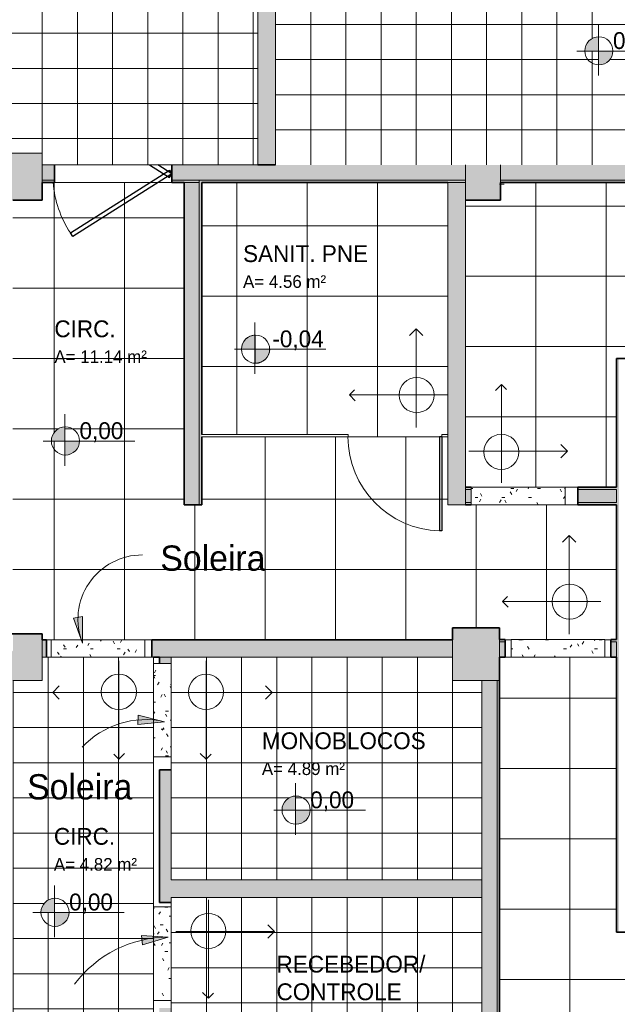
# Model space of a CAD drawing. Header units: metres. Extents: x -29 to 48, y -24 to 81.
# Tile 4 of 26: x -11 to -6, y -20 to -11. Entities that reach past the tile are written whole.
import ezdxf

# ---------------------------------------------------------------- set-up
doc = ezdxf.new("R2010")
doc.units = ezdxf.units.M
doc.linetypes.add('Oculta', pattern=[0.007144, 0.004763, -0.002381])
for name, color, linetype, lineweight in [('A-AREA-IDEN', 2, 'Continuous', 9), ('A-DETL', 90, 'Continuous', 18), ('A-DETL-GENF', 92, 'Continuous', 18), ('A-DETL-HDLN', 90, 'Oculta', 18), ('A-DETL-MBND', 5, 'Continuous', 18), ('A-DETL-THIN', 151, 'Continuous', 18), ('A-DOOR', 31, 'Continuous', 18), ('A-FLOR', 192, 'Continuous', 18), ('A-FLOR-PATT', 8, 'Continuous', 18), ('A-WALL', 113, 'Continuous', 18), ('A-WALL-PATT', 111, 'Continuous', 35), ('G-ANNO-TEXT', 231, 'Continuous', 9)]:
    doc.layers.add(name, color=color, linetype=linetype, lineweight=lineweight)
doc.styles.add('Century Gothic', font='GOTHIC.TTF', dxfattribs={"height": 0.107783})
doc.styles.add('Century Gothic_1', font='GOTHIC.TTF', dxfattribs={"height": 0.143711})
doc.styles.add('Century Gothic_2', font='GOTHIC.TTF', dxfattribs={"height": 0.215567})
doc.styles.add('Century Gothic_B', font='txt', dxfattribs={"height": 0.143612})
pattern_1 = [(0, (-0.8, 0), (0.305, 0.076), [0.025, -0.203, 0.025, -0.203, -1.219]), (0, (-0.8, 0), (0.305, 0.076), [-0.457, 0.025, -0.432, 0.025, -0.203, -0.533]), (0, (-0.8, 0), (0.305, 0.076), [-1.143, 0.025, -0.127, 0.025, -0.356]), (120, (-0.686, 0.038), (-0.21831793, 0.22613775), [0.025, -0.203, 0.025, -0.203, -1.219]), (120, (-0.686, 0.038), (-0.21831793, 0.22613775), [-0.457, 0.025, -0.432, 0.025, -0.203, -0.533]), (120, (-0.686, 0.038), (-0.21831793, 0.22613775), [-1.143, 0.025, -0.127, 0.025, -0.356]), (240, (-0.648, 0.191), (-0.08668207, -0.30213775), [0.025, -0.203, 0.025, -0.203, -1.219]), (240, (-0.648, 0.191), (-0.08668207, -0.30213775), [-0.457, 0.025, -0.432, 0.025, -0.203, -0.533]), (240, (-0.648, 0.191), (-0.08668207, -0.30213775), [-1.143, 0.025, -0.127, 0.025, -0.356])]

# ---------------------------------------------------------------- blocks, each defined once
blk = doc.blocks.new('M_Descarga simples1 - 80X160 _PNE F_-1587955-PAGINAÇÃO DE PISO _Compreende trechos 2 e 3_')
at = {"layer": 'A-DOOR', "lineweight": 25}
for p, q in [((0.38, -0.01), (0.38, -0.8114)), ((0.4, -0.01), (0.38, -0.01)), ((0.4, -0.01), (0.4, -0.8114)), ((0.4, -0.8114), (0.38, -0.8114))]:
    blk.add_line(p, q, dxfattribs=at)
at = {"layer": 'A-DOOR'}
blk.add_arc((0.4, -0.01), 0.8017, 180, 268.57048, dxfattribs=at)
blk = doc.blocks.new('M_Bifold-2 Panel - Cópia - 0915 x 2134mm-2539048-PAGINAÇÃO DE PISO _Compreende trechos 2 e 3_')
at = {"layer": 'A-DOOR', "lineweight": 25}
for p, q in [((-0.3652, -0.5043), (0.4796, 0.0322)), ((0.5, 0), (-0.3448, -0.5364)), ((0.3109, 0.075), (0.4796, -0.0321)), ((0.5, 0), (0.3819, 0.075)), ((0.4796, 0.0322), (0.5, 0)), ((0.4796, -0.0321), (0.5, 0)), ((-0.3448, -0.5364), (-0.3652, -0.5043))]:
    blk.add_line(p, q, dxfattribs=at)
at = {"layer": 'A-DOOR', "color": 7}
blk.add_arc((0.4035, 0), 0.9194, 184.68701, 213.26551, dxfattribs=at)

msp = doc.modelspace()

# ---------------------------------------------------------------- hatches: boundary and pattern name
at = {"layer": 'A-DETL-GENF'}
h = msp.add_hatch(dxfattribs=at)
h.set_pattern_fill('FP_16', color=8, style=0, pattern_type=2)
h.set_pattern_definition([(0, (0.873, -0.59), (0, 0.3), []), (90, (0.873, -0.59), (-0.3, 2e-17), [])])
h.paths.add_polyline_path([(-17.7273, -13.7896), (-17.7273, -12.4646), (-15.5023, -12.4646), (-15.5023, -12.4146), (-15.2023, -12.4146), (-15.2023, -12.5646), (-11.2273, -12.5646), (-11.2273, -12.4146), (-10.8273, -12.4146), (-10.8273, -12.5146), (-8.9873, -12.5146), (-8.9873, -9.5146), (-10.0829, -9.5146), (-10.0829, -5.737), (-12.345, -3.6888), (-16.2273, -3.6888), (-16.2273, -2.4247), (-19.3773, -2.4247), (-19.3773, 0.7253), (-23.9623, 0.7253), (-23.9623, -0.6747), (-23.3773, -0.6747), (-23.3773, -0.5047), (-23.0773, -0.5047), (-23.0773, -0.6646), (-20.7173, -0.6646), (-20.7173, -4.7646), (-26.3623, -4.7646), (-26.3623, -5.9896), (-19.0773, -5.9896), (-19.0773, -12.7896), (-19.2273, -12.7896), (-19.2273, -13.7896), (-17.8773, -13.7896)], flags=0)
h.paths.add_polyline_path([(-14.2773, -12.4896), (-14.2773, -12.3396), (-14.1273, -12.3396), (-14.1273, -12.4896)], flags=0)
h.paths.add_polyline_path([(-15.7905, -11.4647), (-17.8773, -11.4646), (-17.8773, -4.7847), (-17.7273, -4.7847), (-17.7271, -11.3147), (-15.0273, -11.3147), (-15.0273, -11.4647), (-15.5023, -11.4647)], flags=0)
h.paths.add_polyline_path([(-12.3675, -11.4646), (-14.0273, -11.4646), (-14.0273, -11.3146), (-11.2773, -11.3146), (-11.2773, -11.4646), (-12.2773, -11.4646)], flags=0)
h.paths.add_polyline_path([(-12.7708, -10.2159), (-12.7708, -9.9834), (-12.5438, -9.9834), (-12.5438, -10.2159)], flags=0)
h.paths.add_polyline_path([(-15.7906, -10.1658), (-15.7906, -9.9333), (-15.5636, -9.9333), (-15.5636, -10.1658)], flags=0)
h.paths.add_polyline_path([(-17.1406, -10.1658), (-17.1406, -9.9333), (-16.9136, -9.9333), (-16.9136, -10.1658)], flags=0)
h.paths.add_polyline_path([(-16.3143, -8.6864), (-16.5413, -8.6864), (-16.5413, -8.4538), (-16.3143, -8.4538)], flags=0)
h.paths.add_polyline_path([(-14.5525, -8.2095), (-14.5525, -8.0896), (-14.6685, -8.0896), (-14.6645, -8.0592), (-14.653, -8.0308), (-14.6347, -8.0062), (-14.6108, -7.987), (-14.5827, -7.9745), (-14.5525, -7.9696), (-14.5525, -8.0895), (-14.4321, -8.0896), (-14.4351, -8.1163), (-14.444, -8.1417), (-14.4584, -8.1644), (-14.4775, -8.1834), (-14.5003, -8.1977), (-14.5257, -8.2065)], flags=0)
h.paths.add_polyline_path([(-15.8286, -8.101), (-15.8286, -7.151), (-15.6086, -7.151), (-15.6086, -8.101)], flags=0)
h.paths.add_polyline_path([(-11.5731, -7.6095), (-11.7286, -7.4539), (-11.0567, -6.7823), (-10.9012, -6.9379), (-11.2773, -7.3139)], flags=0)
h.paths.add_polyline_path([(-15.6086, -5.701), (-15.8286, -5.701), (-15.8286, -4.751), (-15.6086, -4.751)], flags=0)
h.paths.add_polyline_path([(-13.6376, -5.5449), (-13.7932, -5.3893), (-13.1216, -4.7174), (-12.966, -4.873), (-13.1216, -5.0286)], flags=0)
h.paths.add_polyline_path([(-21.0247, -5.5095), (-21.0247, -5.3896), (-21.1407, -5.3896), (-21.1367, -5.3592), (-21.1253, -5.3308), (-21.1069, -5.3062), (-21.083, -5.287), (-21.055, -5.2745), (-21.0247, -5.2696), (-21.0247, -5.3895), (-20.9043, -5.3895), (-20.9073, -5.4163), (-20.9163, -5.4417), (-20.9306, -5.4644), (-20.9497, -5.4834), (-20.9725, -5.4977), (-20.9979, -5.5065)], flags=0)
h.paths.add_polyline_path([(-19.5273, -4.9396), (-19.5273, -4.5646), (-19.2273, -4.5646), (-19.2273, -4.9396)], flags=0)
h.paths.add_polyline_path([(-23.7873, 0.5104), (-23.9373, 0.5104), (-23.9373, 0.6604), (-23.7873, 0.6604), (-23.7873, 0.6504)], flags=0)
h = msp.add_hatch(dxfattribs=at)
h.set_pattern_fill('FP_27', color=8, style=0, pattern_type=2)
h.set_pattern_definition([(0, (-0.137, 0.385), (0, 0.3), []), (90, (-0.137, 0.385), (-0.3, 2e-17), [])])
h.paths.add_polyline_path([(-3.8101, -12.5146), (-3.3373, -12.5146), (-3.3373, -9.5146), (-8.8373, -9.5146), (-8.8373, -12.5146), (-4.3608, -12.5146)], flags=0)
h.paths.add_polyline_path([(-4.9357, -12.2738), (-5.1607, -12.2738), (-5.1608, -11.3688), (-4.3608, -11.3687), (-4.3608, -11.5937), (-4.9357, -11.5938), (-4.9357, -12.213)], flags=0)
h.paths.add_polyline_path([(-6.0825, -11.6617), (-6.0825, -11.5418), (-6.1985, -11.5418), (-6.1945, -11.5114), (-6.183, -11.483), (-6.1647, -11.4584), (-6.1408, -11.4392), (-6.1127, -11.4267), (-6.0825, -11.4218), (-6.0825, -11.5417), (-5.9621, -11.5418), (-5.9651, -11.5685), (-5.9741, -11.5939), (-5.9884, -11.6166), (-6.0075, -11.6356), (-6.0303, -11.6499), (-6.0557, -11.6587)], flags=0)
for points in [[(-6.0825, -11.5418), (-6.0825, -11.4218), (-6.1127, -11.4267), (-6.1408, -11.4392), (-6.1647, -11.4584), (-6.183, -11.483), (-6.1945, -11.5114), (-6.1985, -11.5418), (-6.183, -11.5418)], [(-6.0825, -11.6617), (-6.0521, -11.6575), (-6.0303, -11.6499), (-6.0075, -11.6356), (-5.9884, -11.6166), (-5.9741, -11.5939), (-5.9651, -11.5685), (-5.9621, -11.5417), (-6.0825, -11.5418)], [(-7.3273, -15.4146), (-7.2173, -15.4146), (-7.2173, -12.6646), (-7.3673, -12.6646), (-7.3673, -15.4146)], [(-9.1112, -14.0852), (-9.0117, -14.0852), (-9.0117, -13.9653), (-9.0417, -13.9705), (-9.0694, -13.9831), (-9.0931, -14.0022), (-9.1112, -14.0267), (-9.1226, -14.055), (-9.1265, -14.0852), (-9.1226, -14.0852)], [(-9.0117, -14.2051), (-8.9811, -14.2021), (-8.9578, -14.1949), (-8.934, -14.1808), (-8.914, -14.1618), (-8.899, -14.1386), (-8.8896, -14.1126), (-8.8865, -14.0852), (-9.0117, -14.0852), (-9.0117, -14.2031)], [(-10.6339, -14.8708), (-10.6339, -14.7507), (-10.6642, -14.7557), (-10.6922, -14.7682), (-10.7162, -14.7873), (-10.7345, -14.8119), (-10.746, -14.8404), (-10.7499, -14.8708), (-10.656, -14.8708)], [(-10.6339, -14.9907), (-10.6035, -14.9864), (-10.5817, -14.9789), (-10.5589, -14.9646), (-10.5399, -14.9456), (-10.5255, -14.9228), (-10.5166, -14.8975), (-10.5135, -14.8707), (-10.6339, -14.8708), (-10.6339, -14.9877)], [(-8.6656, -18.0208), (-8.6656, -17.9007), (-8.6958, -17.9057), (-8.7239, -17.9182), (-8.7478, -17.9373), (-8.7661, -17.9619), (-8.7776, -17.9904), (-8.7816, -18.0208), (-8.7661, -18.0208)], [(-8.6656, -18.1407), (-8.6388, -18.1377), (-8.6134, -18.1289), (-8.5906, -18.1146), (-8.5715, -18.0956), (-8.5572, -18.0728), (-8.5482, -18.0475), (-8.5452, -18.0207), (-8.6656, -18.0208), (-8.6656, -18.1377)], [(-10.823, -18.8931), (-10.7225, -18.893), (-10.7225, -18.773), (-10.7527, -18.778), (-10.7808, -18.7905), (-10.8047, -18.8096), (-10.823, -18.8342), (-10.8345, -18.8627), (-10.8385, -18.8931), (-10.8273, -18.8931)], [(-10.7225, -19.013), (-10.6921, -19.0087), (-10.6703, -19.0012), (-10.6475, -18.9869), (-10.6284, -18.9679), (-10.6141, -18.9452), (-10.6051, -18.9198), (-10.6021, -18.893), (-10.7225, -18.8931), (-10.7225, -19.01)]]:
    msp.add_hatch(color=7, dxfattribs=at).paths.add_polyline_path(points, flags=0)
h = msp.add_hatch(dxfattribs=at)
h.set_pattern_fill('FP_29', style=0, pattern_type=2)
h.set_pattern_definition(pattern_1)
h.paths.add_polyline_path([(-6.8273, -16.7146), (-6.0273, -16.7146), (-6.0273, -16.5646), (-6.8273, -16.5646), (-6.8273, -16.5893)], flags=0)
h.paths.add_polyline_path([(-7.1673, -15.4146), (-6.3673, -15.4146), (-6.3673, -15.2646), (-7.1673, -15.2646), (-7.1673, -15.3979)], flags=0)
h = msp.add_hatch(dxfattribs=at)
h.set_pattern_fill('FP_29', style=0, pattern_type=2)
h.set_pattern_definition(pattern_1)
h.paths.add_polyline_path([(-10.7523, -16.7159), (-9.9523, -16.7159), (-9.9523, -16.5659), (-10.7523, -16.5659), (-10.7523, -16.6563)], flags=0)
h = msp.add_hatch(dxfattribs=at)
h.set_pattern_fill('FP_19', color=8, style=0, pattern_type=2)
h.set_pattern_definition([(0, (0.023, -0.216), (0, 0.3), []), (90, (0.023, -0.216), (-0.3, 2e-17), [])])
h.paths.add_polyline_path([(-10.656, -20.6646), (-9.8773, -20.6646), (-9.8773, -16.7159), (-10.8273, -16.7159), (-10.8273, -16.9146), (-11.0773, -16.9146), (-11.0773, -20.4146), (-10.8273, -20.4146), (-10.8273, -20.6646), (-10.7523, -20.6646)], flags=0)
h.paths.add_polyline_path([(-10.7225, -19.013), (-10.7225, -18.8931), (-10.8385, -18.8931), (-10.8345, -18.8627), (-10.8226, -18.8336), (-10.8047, -18.8096), (-10.7808, -18.7905), (-10.7527, -18.778), (-10.7225, -18.773), (-10.7225, -18.893), (-10.6021, -18.893), (-10.6051, -18.9198), (-10.6141, -18.9452), (-10.6284, -18.9679), (-10.6475, -18.9869), (-10.6703, -19.0012), (-10.6957, -19.01)], flags=0)
h = msp.add_hatch(dxfattribs=at)
h.set_pattern_fill('FP_21', color=8, style=0, pattern_type=2)
h.set_pattern_definition([(0, (-0.127, 0.084), (0, 0.3), []), (90, (-0.127, 0.084), (-0.3, 2e-17), [])])
h.paths.add_polyline_path([(-9.7273, -18.6146), (-7.0773, -18.6146), (-7.0773, -16.9146), (-7.3273, -16.9146), (-7.3273, -16.7159), (-9.7273, -16.7159), (-9.7273, -18.3017)], flags=0)
h.paths.add_polyline_path([(-8.6656, -18.1407), (-8.6656, -18.0208), (-8.7816, -18.0208), (-8.7776, -17.9904), (-8.7661, -17.9619), (-8.7478, -17.9373), (-8.7239, -17.9182), (-8.6958, -17.9057), (-8.6656, -17.9007), (-8.6656, -18.0207), (-8.5452, -18.0208), (-8.5482, -18.0475), (-8.5572, -18.0728), (-8.5715, -18.0956), (-8.5906, -18.1146), (-8.6134, -18.1289), (-8.6388, -18.1377)], flags=0)
h = msp.add_hatch(dxfattribs=at)
h.set_pattern_fill('FP_29', style=0, pattern_type=2)
h.set_pattern_definition(pattern_1)
h.paths.add_polyline_path([(-9.7273, -17.5659), (-9.7273, -16.7676), (-9.8773, -16.7676), (-9.8773, -17.5659), (-9.8273, -17.5659)], flags=0)
h = msp.add_hatch(dxfattribs=at)
h.set_pattern_fill('FP_20', color=8, style=0, pattern_type=2)
h.set_pattern_definition([(0, (-0.127, 0.135), (0, 0.3), []), (90, (-0.127, 0.135), (-0.3, 2e-17), [])])
h.paths.add_polyline_path([(-9.7273, -20.6646), (-7.3273, -20.6646), (-7.3273, -20.4146), (-7.0773, -20.4146), (-7.0773, -18.7646), (-9.7273, -18.7646), (-9.7273, -20.6279)], flags=0)
h.paths.add_polyline_path([(-8.59, -20.3017), (-8.59, -20.1818), (-8.706, -20.1818), (-8.702, -20.1514), (-8.6906, -20.123), (-8.6722, -20.0984), (-8.6483, -20.0792), (-8.6203, -20.0667), (-8.59, -20.0618), (-8.59, -20.1817), (-8.4696, -20.1818), (-8.4726, -20.2085), (-8.4816, -20.2339), (-8.4959, -20.2566), (-8.515, -20.2756), (-8.5378, -20.2899), (-8.5632, -20.2987)], flags=0)
h = msp.add_hatch(dxfattribs=at)
h.set_pattern_fill('FP_29', style=0, pattern_type=2)
h.set_pattern_definition(pattern_1)
h.paths.add_polyline_path([(-9.7273, -19.6446), (-9.7273, -18.8463), (-9.8773, -18.8463), (-9.8773, -19.6446), (-9.8273, -19.6446)], flags=0)
at = {"layer": 'A-FLOR-PATT'}
h = msp.add_hatch(dxfattribs=at)
h.set_pattern_fill('FP_2', color=256, style=0, pattern_type=2)
h.set_pattern_definition([(0, (-4.727, -17.766), (0, 0.6), []), (90, (-4.727, -17.766), (-0.6, 4e-17), [])])
h.paths.add_polyline_path([(-10.7523, -16.5659), (-7.3273, -16.5659), (-7.3273, -16.4646), (-6.9273, -16.4646), (-6.9273, -16.5646), (-6.8773, -16.5646), (-6.8773, -16.5659), (-6.8273, -16.5659), (-6.8273, -16.5646), (-6.0273, -16.5646), (-6.0273, -16.5659), (-5.9773, -16.5659), (-5.9773, -16.5646), (-5.9273, -16.5646), (-5.9276, -15.4146), (-7.3673, -15.4146), (-7.3673, -14.8346), (-9.4673, -14.8346), (-9.4673, -15.4159), (-9.6173, -15.4159), (-9.6173, -12.6646), (-10.8273, -12.6646), (-10.8273, -12.8146), (-11.0773, -12.8146), (-11.0773, -16.5146), (-10.8273, -16.5146), (-10.8273, -16.5659), (-10.7923, -16.5659)], flags=0)
h.paths.add_polyline_path([(-10.6339, -14.9907), (-10.6339, -14.8708), (-10.7499, -14.8708), (-10.746, -14.8404), (-10.7345, -14.8119), (-10.7162, -14.7873), (-10.6922, -14.7682), (-10.6642, -14.7557), (-10.6339, -14.7507), (-10.6339, -14.8707), (-10.5135, -14.8708), (-10.5166, -14.8975), (-10.5255, -14.9228), (-10.5399, -14.9456), (-10.5589, -14.9646), (-10.5817, -14.9789), (-10.6072, -14.9877)], flags=0)
h = msp.add_hatch(dxfattribs=at)
h.set_pattern_fill('FP_7', color=256, style=0, pattern_type=2)
h.set_pattern_definition([(90, (-6.767, -14.835), (-0.6, 4e-17), []), (180, (-6.767, -14.835), (-7e-17, -0.6), [])])
h.paths.add_polyline_path([(-7.4173, -14.8346), (-7.4173, -14.8146), (-7.3673, -14.8146), (-7.3673, -12.6646), (-9.4673, -12.6646), (-9.4666, -14.8146), (-8.2173, -14.8146), (-8.2173, -14.8346)], flags=0)
h.paths.add_polyline_path([(-9.0117, -14.0852), (-9.1265, -14.0852), (-9.1226, -14.055), (-9.1112, -14.0267), (-9.0931, -14.0022), (-9.0694, -13.9831), (-9.0417, -13.9705), (-9.0117, -13.9653), (-9.0117, -14.055)], flags=0)
h.paths.add_polyline_path([(-9.0117, -14.2051), (-9.0117, -14.0852), (-8.8865, -14.0852), (-8.8896, -14.1126), (-8.899, -14.1386), (-8.914, -14.1618), (-8.934, -14.1808), (-8.9578, -14.1949), (-8.9841, -14.2031)], flags=0)
h = msp.add_hatch(dxfattribs=at)
h.set_pattern_fill('FP_4', color=256, style=0, pattern_type=2)
h.set_pattern_definition([(0, (-7.217, -19.465), (0, 0.6), []), (90, (-7.217, -19.465), (-0.6, 4e-17), [])])
h.paths.add_polyline_path([(-5.7773, -17.5622), (-4.4873, -17.5622), (-4.4873, -17.4347), (-4.4673, -17.4347), (-4.4673, -17.5622), (-2.0373, -17.5622), (-2.0373, -17.5022), (-2.0173, -17.5022), (-2.0173, -17.5622), (-0.7273, -17.5622), (-0.7273, -16.6034), (-2.0173, -16.6034), (-2.0173, -16.9022), (-2.0373, -16.9022), (-2.0373, -16.4847), (-2.0173, -16.4847), (-2.0173, -16.5834), (-0.7273, -16.5834), (-0.7273, -15.6184), (-2.0173, -15.6184), (-2.0173, -15.8847), (-2.0373, -15.8847), (-2.0373, -15.4972), (-2.0173, -15.4972), (-2.0173, -15.5984), (-0.7273, -15.5984), (-0.7273, -14.6384), (-2.0173, -14.6384), (-2.0173, -14.8972), (-2.0373, -14.8972), (-2.0373, -14.5184), (-2.0173, -14.5184), (-2.0173, -14.6184), (-0.7273, -14.6184), (-0.7273, -13.6547), (-2.0173, -13.6547), (-2.0173, -13.9184), (-2.0373, -13.9184), (-2.0373, -13.5347), (-2.0173, -13.5347), (-2.0173, -13.6347), (-0.7273, -13.6347), (-0.7273, -12.6646), (-2.0173, -12.6646), (-2.0173, -12.9347), (-2.0373, -12.9347), (-2.0373, -12.6646), (-6.9173, -12.6646), (-6.9173, -12.8146), (-7.2173, -12.8146), (-7.2173, -15.2646), (-5.9273, -15.2646), (-5.9273, -14.1646), (-5.7773, -14.1646), (-5.7773, -14.6184), (-4.4673, -14.6184), (-4.4673, -14.8584), (-4.4873, -14.8584), (-4.4873, -14.6384), (-5.7773, -14.6384), (-5.7773, -15.5984), (-4.4873, -15.5984), (-4.4873, -15.4584), (-4.4673, -15.4584), (-4.4673, -15.8834), (-4.4873, -15.8834), (-4.4873, -15.6184), (-5.7773, -15.6184), (-5.7771, -16.5834), (-4.4873, -16.5834), (-4.4873, -16.4834), (-4.4673, -16.4834), (-4.4673, -16.8347), (-4.4873, -16.8347), (-4.4873, -16.6034), (-5.7773, -16.6034), (-5.7773, -17.2064)], flags=0)
h.paths.add_polyline_path([(-1.5149, -16.1842), (-1.6297, -16.1842), (-1.6258, -16.154), (-1.6145, -16.1257), (-1.5964, -16.1012), (-1.5727, -16.082), (-1.5449, -16.0695), (-1.5149, -16.0643), (-1.5149, -16.154)], flags=0)
h.paths.add_polyline_path([(-1.5149, -16.3041), (-1.5149, -16.1842), (-1.3897, -16.1842), (-1.3929, -16.2116), (-1.4022, -16.2376), (-1.4173, -16.2607), (-1.4372, -16.2798), (-1.461, -16.2939), (-1.4874, -16.3021)], flags=0)
h.paths.add_polyline_path([(-5.5313, -16.0236), (-5.6461, -16.0236), (-5.6422, -15.9934), (-5.6309, -15.9652), (-5.6128, -15.9407), (-5.5891, -15.9215), (-5.5613, -15.9089), (-5.5313, -15.9038), (-5.5313, -15.9934)], flags=0)
h.paths.add_polyline_path([(-5.5313, -16.1435), (-5.5313, -16.0236), (-5.4061, -16.0236), (-5.4093, -16.0511), (-5.4186, -16.077), (-5.4337, -16.1002), (-5.4536, -16.1193), (-5.4774, -16.1333), (-5.5038, -16.1415), (-5.5216, -16.1428)], flags=0)
h.paths.add_polyline_path([(-3.9409, -14.2064), (-4.0557, -14.2064), (-4.0518, -14.1762), (-4.0405, -14.1479), (-4.0224, -14.1234), (-3.9987, -14.1043), (-3.9709, -14.0917), (-3.9409, -14.0865), (-3.9409, -14.1762)], flags=0)
h.paths.add_polyline_path([(-3.9409, -14.3263), (-3.9409, -14.2064), (-3.8157, -14.2064), (-3.8189, -14.2339), (-3.8282, -14.2598), (-3.8433, -14.283), (-3.8632, -14.3021), (-3.887, -14.3161), (-3.9134, -14.3243)], flags=0)
h = msp.add_hatch(dxfattribs=at)
h.set_pattern_fill('FP_5', color=256, style=0, pattern_type=2)
h.set_pattern_definition([(0, (-7.527, -17.065), (0, 0.6), []), (90, (-7.527, -17.065), (-0.6, 4e-17), [])])
h.paths.add_polyline_path([(-5.687, -20.6646), (-4.3073, -20.6646), (-4.3073, -20.0298), (-4.2873, -20.0298), (-4.2873, -20.6646), (-3.6873, -20.6646), (-3.6873, -20.0298), (-3.6673, -20.0298), (-3.6673, -20.6646), (-0.7273, -20.6646), (-0.7273, -19.0622), (-0.8648, -19.0622), (-0.8648, -19.0422), (-0.7273, -19.0422), (-0.7273, -17.7122), (-1.6973, -17.7122), (-1.6973, -19.0422), (-1.4648, -19.0422), (-1.4648, -19.0622), (-1.7673, -19.0622), (-1.7673, -19.0422), (-1.7173, -19.0422), (-1.7173, -17.7122), (-2.7173, -17.7122), (-2.7173, -19.0422), (-2.3673, -19.0422), (-2.3673, -19.0622), (-2.7873, -19.0622), (-2.7873, -19.0422), (-2.7373, -19.0422), (-2.7373, -17.7122), (-3.7373, -17.7124), (-3.7373, -19.0422), (-3.3873, -19.0422), (-3.3873, -19.0622), (-3.8073, -19.0622), (-3.8073, -19.0422), (-3.7573, -19.0422), (-3.7573, -17.7122), (-4.7573, -17.7126), (-4.7573, -19.0422), (-4.4073, -19.0422), (-4.4073, -19.0622), (-4.8373, -19.0622), (-4.8373, -19.0422), (-4.7773, -19.0422), (-4.7773, -17.7122), (-5.7773, -17.7122), (-5.7773, -19.0422), (-5.4373, -19.0422), (-5.4373, -19.0622), (-5.9273, -19.0622), (-5.9273, -16.7159), (-6.9273, -16.7159), (-6.9273, -20.6646), (-5.7069, -20.6646)], flags=0)
h.paths.add_polyline_path([(-5.7846, -20.113), (-5.8994, -20.113), (-5.8955, -20.0828), (-5.8842, -20.0545), (-5.8661, -20.03), (-5.8424, -20.0108), (-5.8147, -19.9983), (-5.7846, -19.9931), (-5.7846, -20.0828)], flags=0)
h.paths.add_polyline_path([(-5.7846, -20.2329), (-5.7846, -20.113), (-5.6594, -20.113), (-5.6626, -20.1404), (-5.6719, -20.1664), (-5.687, -20.1895), (-5.7069, -20.2086), (-5.7307, -20.2227), (-5.7571, -20.2309), (-5.7673, -20.2316)], flags=0)
h.paths.add_polyline_path([(-3.4787, -18.1943), (-3.5935, -18.1943), (-3.5896, -18.1641), (-3.5783, -18.1358), (-3.5602, -18.1113), (-3.5365, -18.0922), (-3.5087, -18.0796), (-3.4787, -18.0744), (-3.4787, -18.1641)], flags=0)
h.paths.add_polyline_path([(-3.4787, -18.3142), (-3.4787, -18.1943), (-3.3535, -18.1943), (-3.3567, -18.2217), (-3.366, -18.2477), (-3.3811, -18.2709), (-3.401, -18.29), (-3.4248, -18.304), (-3.4512, -18.3122)], flags=0)
at = {"layer": 'A-WALL-PATT', "lineweight": 18}
h = msp.add_hatch(color=7, dxfattribs=at)
h.paths.add_polyline_path([(-8.9873, -12.5146), (-8.8373, -12.5146), (-8.8373, -10.6146), (-8.9873, -10.6146), (-8.9873, -12.4146)], flags=0)
h.paths.add_polyline_path([(-8.9873, -9.6146), (-8.8373, -9.6146), (-8.8373, -9.5146), (-8.9873, -9.5146)], flags=0)
for points in [[(-10.8273, -12.8146), (-10.8273, -12.4146), (-11.2273, -12.4146), (-11.2273, -12.8146), (-11.0773, -12.8146)], [(-9.4873, -15.4159), (-9.4873, -12.6646), (-9.6173, -12.6646), (-9.6173, -15.4159)], [(-5.9273, -19.0622), (-5.9073, -19.0622), (-5.9073, -14.1646), (-5.9273, -14.1646), (-5.9273, -18.4712)], [(-7.0773, -16.9146), (-6.9273, -16.9146), (-6.9273, -16.4646), (-7.3273, -16.4646), (-7.3273, -16.9146), (-7.233, -16.9146)], [(-11.0773, -16.9146), (-10.8273, -16.9146), (-10.8273, -16.5146), (-11.0773, -16.5146), (-11.0773, -16.6646), (-11.2273, -16.5146), (-11.2273, -16.9146)], [(-6.9273, -20.4146), (-6.9273, -16.9146), (-6.9473, -16.9146), (-6.9473, -20.4146)], [(-7.3273, -18.7646), (-7.0773, -18.7646), (-7.0773, -18.6146), (-9.6773, -18.6146), (-9.6773, -18.7646)]]:
    msp.add_hatch(color=7, dxfattribs=at).paths.add_polyline_path(points, flags=0)
at = {"layer": 'A-WALL-PATT'}
h = msp.add_hatch(color=250, dxfattribs=at)
h.paths.add_polyline_path([(-9.4873, -12.6446), (-9.4673, -12.6446), (-9.4673, -12.5146), (-9.7223, -12.5146), (-9.7223, -12.6446), (-9.4875, -12.6446)], flags=0)
h.paths.add_polyline_path([(-10.7223, -12.6446), (-10.7223, -12.5146), (-10.8273, -12.5146), (-10.8273, -12.6446)], flags=0)
for points in [[(-9.4673, -12.6446), (-7.7573, -12.6446), (-7.7573, -12.5146), (-9.4673, -12.5146)], [(-7.7573, -12.6446), (-7.2173, -12.6446), (-7.2173, -12.5146), (-7.7573, -12.5146)], [(-7.2173, -12.7136), (-6.9173, -12.7136), (-6.9173, -12.5146), (-7.2173, -12.5146), (-7.2173, -12.6646)], [(-6.1895, -12.6446), (-6.1895, -12.5146), (-6.9173, -12.5146), (-6.9173, -12.6446)], [(-1.9534, -12.6446), (-0.7073, -12.6443), (-0.7073, -12.5146), (-6.1895, -12.5146), (-6.1895, -12.6446), (-2.0023, -12.6446)], [(-9.4873, -15.4159), (-9.4673, -15.4159), (-9.4673, -12.6446), (-9.4873, -12.6446), (-9.4873, -15.4146)], [(-7.7573, -12.6646), (-7.7573, -12.6446), (-9.4673, -12.6446), (-9.4673, -12.6646), (-8.8373, -12.6646)], [(-7.3673, -12.6646), (-7.2173, -12.6646), (-7.2173, -12.6446), (-7.7573, -12.6446), (-7.7573, -12.6646)], [(-6.1895, -12.6646), (-6.1895, -12.6446), (-6.9173, -12.6446), (-6.9173, -12.6646)], [(-1.9458, -12.6646), (-0.7273, -12.6646), (-0.7273, -12.6446), (-6.1895, -12.6446), (-6.1895, -12.6646), (-2.0023, -12.6646)], [(-7.2173, -12.8146), (-6.9173, -12.8146), (-6.9173, -12.7136), (-7.2173, -12.7136), (-7.2173, -12.8119)], [(-6.9473, -20.4146), (-6.9473, -16.9146), (-7.0773, -16.9146), (-7.0773, -20.4146)]]:
    msp.add_hatch(color=250, dxfattribs=at).paths.add_polyline_path(points, flags=0)
at = {"layer": 'A-WALL-PATT', "lineweight": 18}
h = msp.add_hatch(color=7, dxfattribs=at)
h.paths.add_polyline_path([(-9.4873, -12.6646), (-9.4875, -12.6446), (-9.7223, -12.6446), (-9.7223, -12.6646), (-9.6173, -12.6646)], flags=0)
h.paths.add_polyline_path([(-10.8273, -12.6646), (-10.7223, -12.6646), (-10.7223, -12.6446), (-10.8273, -12.6446)], flags=0)
at = {"layer": 'A-WALL-PATT'}
h = msp.add_hatch(color=250, dxfattribs=at)
h.paths.add_polyline_path([(-5.9273, -15.2846), (-5.9273, -15.2646), (-6.2573, -15.2646), (-6.2573, -15.2846), (-5.9276, -15.2846)], flags=0)
h.paths.add_polyline_path([(-7.1673, -15.2846), (-7.1673, -15.2646), (-7.2173, -15.2646), (-7.2173, -15.2846)], flags=0)
h = msp.add_hatch(color=250, dxfattribs=at)
h.paths.add_polyline_path([(-5.9273, -15.3946), (-5.9273, -15.2846), (-6.2573, -15.2846), (-6.2573, -15.3946), (-5.9369, -15.3946)], flags=0)
h.paths.add_polyline_path([(-7.1673, -15.3946), (-7.1673, -15.2846), (-7.2173, -15.2846), (-7.2173, -15.3946)], flags=0)
at = {"layer": 'A-WALL-PATT', "lineweight": 18}
h = msp.add_hatch(color=7, dxfattribs=at)
h.paths.add_polyline_path([(-6.2573, -15.4146), (-5.9273, -15.4146), (-5.9273, -15.3946), (-6.2573, -15.3946)], flags=0)
h.paths.add_polyline_path([(-7.1673, -15.4146), (-7.1673, -15.3946), (-7.2173, -15.3946), (-7.2173, -15.4146)], flags=0)
h = msp.add_hatch(color=7, dxfattribs=at)
h.paths.add_polyline_path([(-10.7923, -16.7159), (-10.7923, -16.5659), (-10.8273, -16.5659), (-10.8273, -16.7159)], flags=0)
h.paths.add_polyline_path([(-9.4673, -16.7159), (-7.3273, -16.7159), (-7.3273, -16.5659), (-9.8923, -16.5659), (-9.8923, -16.7159), (-9.6173, -16.7159)], flags=0)
at = {"layer": 'A-WALL-PATT'}
h = msp.add_hatch(color=250, dxfattribs=at)
h.paths.add_polyline_path([(-5.9274, -16.5846), (-5.9273, -16.5846), (-5.9274, -16.5646), (-5.9773, -16.5646), (-5.9773, -16.5846)], flags=0)
h.paths.add_polyline_path([(-6.9273, -16.5846), (-6.8773, -16.5846), (-6.8773, -16.5646), (-6.9273, -16.5646), (-6.9273, -16.5659)], flags=0)
at = {"layer": 'A-WALL-PATT', "lineweight": 18}
h = msp.add_hatch(color=7, dxfattribs=at)
h.paths.add_polyline_path([(-5.9273, -16.7146), (-5.9274, -16.5846), (-5.9773, -16.5846), (-5.9773, -16.7146), (-5.9285, -16.7146)], flags=0)
h.paths.add_polyline_path([(-6.8773, -16.7146), (-6.8773, -16.5846), (-6.9273, -16.5846), (-6.9273, -16.7146)], flags=0)
h = msp.add_hatch(color=7, dxfattribs=at)
h.paths.add_polyline_path([(-9.8273, -20.6646), (-9.7273, -20.6646), (-9.7273, -20.5546), (-9.8273, -20.5546)], flags=0)
h.paths.add_polyline_path([(-9.7273, -19.8546), (-9.7273, -19.7096), (-9.8273, -19.7096), (-9.8273, -19.8546)], flags=0)
h.paths.add_polyline_path([(-9.8273, -18.8096), (-9.7273, -18.8096), (-9.7273, -18.7646), (-9.6773, -18.7646), (-9.6773, -18.6146), (-9.7273, -18.6146), (-9.7273, -17.6759), (-9.8273, -17.6759), (-9.8273, -18.7646)], flags=0)
h.paths.add_polyline_path([(-9.8049, -16.7676), (-9.7273, -16.7676), (-9.7273, -16.7159), (-9.8273, -16.7159), (-9.8273, -16.7676)], flags=0)
at = {"layer": 'G-ANNO-TEXT'}
for points in [[(-10.4835, -16.5964), (-10.4835, -16.3679), (-10.5616, -16.3817)], [(-9.7857, -17.2652), (-10.0077, -17.211), (-10.0128, -17.2901)], [(-9.7539, -19.1039), (-9.982, -19.0901), (-9.9729, -19.169)]]:
    msp.add_hatch(color=50, dxfattribs=at).paths.add_polyline_path(points, flags=0)

# ---------------------------------------------------------------- linework, layer by layer
at = {"layer": 'A-DETL'}
for p, q in [((-8.9873, -12.5146), (-8.9873, -9.5146)), ((-11.2273, -12.4146), (-10.8273, -12.4146)), ((-10.8273, -12.4146), (-10.8273, -12.5146)), ((-10.8273, -12.5146), (-8.9873, -12.5146)), ((-7.2173, -12.6646), (-7.3673, -12.6646)), ((-7.3673, -12.6646), (-7.3673, -15.4146)), ((-7.2173, -15.4146), (-7.2173, -12.6646)), ((-7.6379, -13.9138), (-7.6945, -13.9704)), ((-7.6379, -14.7549), (-7.6379, -13.9138)), ((-7.6379, -13.9138), (-7.5813, -13.9704)), ((-8.2073, -14.4768), (-8.1648, -14.4343)), ((-6.9097, -14.3882), (-6.9595, -14.438)), ((-6.9097, -14.3882), (-6.9097, -15.2282)), ((-6.9097, -14.3882), (-6.8673, -14.4306)), ((-8.2073, -14.4768), (-7.3673, -14.4768)), ((-8.2073, -14.4768), (-8.1574, -14.5266)), ((-6.3468, -14.9576), (-6.4033, -14.901)), ((-7.1879, -14.9576), (-6.3468, -14.9576)), ((-6.3468, -14.9576), (-6.4033, -15.0141)), ((-6.3673, -15.2646), (-7.1673, -15.2646)), ((-7.1673, -15.2646), (-7.1673, -15.4146)), ((-6.3673, -15.4146), (-6.3673, -15.2646)), ((-7.3673, -15.4146), (-7.2173, -15.4146)), ((-7.1673, -15.4146), (-6.3673, -15.4146)), ((-6.3324, -15.6764), (-6.389, -15.733)), ((-6.3324, -16.5175), (-6.3324, -15.6764)), ((-6.3324, -15.6764), (-6.2758, -15.733)), ((-6.9018, -16.2393), (-6.8594, -16.1969)), ((-6.9018, -16.2393), (-6.0618, -16.2393)), ((-6.9018, -16.2393), (-6.852, -16.2892)), ((-9.9523, -16.5659), (-10.7523, -16.5659)), ((-10.7523, -16.5659), (-10.7523, -16.7159)), ((-9.9523, -16.7159), (-9.9523, -16.5659)), ((-6.0273, -16.5646), (-6.8273, -16.5646)), ((-6.8273, -16.5646), (-6.8273, -16.7146)), ((-6.0273, -16.7146), (-6.0273, -16.5646)), ((-10.8273, -16.7159), (-10.8273, -16.9146)), ((-10.7523, -16.7159), (-10.8273, -16.7159)), ((-10.7523, -16.7159), (-9.9523, -16.7159)), ((-9.8773, -16.7159), (-9.9523, -16.7159)), ((-9.8773, -16.7676), (-9.8773, -16.7159)), ((-7.3273, -16.7159), (-9.7273, -16.7159)), ((-9.7273, -16.7159), (-9.7273, -16.7676)), ((-7.3273, -16.9146), (-7.3273, -16.7159)), ((-6.8273, -16.7146), (-6.0273, -16.7146)), ((-10.1754, -17.5853), (-10.1754, -16.7453)), ((-9.8773, -16.7676), (-9.8773, -17.5659)), ((-9.7273, -16.7676), (-9.8773, -16.7676)), ((-9.7273, -17.5659), (-9.7273, -16.7676)), ((-9.4291, -17.5853), (-9.4291, -16.7453)), ((-10.8273, -16.9146), (-11.0773, -16.9146)), ((-10.7384, -17.0159), (-10.6818, -16.9593)), ((-8.8662, -17.0159), (-8.9227, -16.9593)), ((-7.0773, -16.9146), (-7.3273, -16.9146)), ((-7.0773, -18.6146), (-7.0773, -16.9146)), ((-9.8973, -17.0159), (-10.7384, -17.0159)), ((-10.7384, -17.0159), (-10.6818, -17.0724)), ((-9.7073, -17.0159), (-8.8662, -17.0159)), ((-8.8662, -17.0159), (-8.9227, -17.0724)), ((-10.1754, -17.5853), (-10.2179, -17.5428)), ((-10.1754, -17.5853), (-10.1256, -17.5354)), ((-9.4291, -17.5853), (-9.4789, -17.5354)), ((-9.4291, -17.5853), (-9.3867, -17.5428)), ((-9.8773, -18.8463), (-9.8773, -17.5659)), ((-9.8773, -17.5659), (-9.7273, -17.5659)), ((-9.7273, -17.5659), (-9.7273, -18.6146)), ((-9.7273, -18.6146), (-7.0773, -18.6146)), ((-7.0773, -18.7646), (-9.7273, -18.7646)), ((-9.7273, -18.7646), (-9.7273, -18.8463)), ((-9.4091, -19.6253), (-9.4091, -18.7853)), ((-7.0773, -20.4146), (-7.0773, -18.7646)), ((-9.8773, -18.8463), (-9.8773, -19.6446)), ((-9.7273, -18.8463), (-9.8773, -18.8463)), ((-9.7273, -19.6446), (-9.7273, -18.8463)), ((-9.6873, -19.0559), (-8.8462, -19.0559)), ((-8.8462, -19.0559), (-8.9027, -18.9993)), ((-8.8462, -19.0559), (-8.9027, -19.1124)), ((-0.7173, -19.0622), (-5.9273, -19.0622)), ((-9.4091, -19.6253), (-9.4589, -19.5754)), ((-9.8773, -20.6646), (-9.8773, -19.6446)), ((-9.8773, -19.6446), (-9.7273, -19.6446)), ((-9.7273, -19.6446), (-9.7273, -20.6646)), ((-9.4091, -19.6253), (-9.3667, -19.5828))]:
    msp.add_line(p, q, dxfattribs=at)
for centre, radius in [((-6.0785, -11.5406), 0.12), ((-9.0074, -14.0871), 0.12), ((-7.6328, -14.4782), 0.15), ((-10.6299, -14.8695), 0.12), ((-6.9111, -14.9627), 0.15), ((-6.3273, -16.2408), 0.15), ((-10.174, -17.0107), 0.15), ((-9.4305, -17.0107), 0.15), ((-8.6616, -18.0195), 0.12), ((-10.7185, -18.8919), 0.12), ((-9.4105, -19.0507), 0.15)]:
    msp.add_circle(centre, radius, dxfattribs=at)
at = {"layer": 'A-DETL-HDLN'}
msp.add_line((-6.3673, -15.4146), (-6.3273, -15.4146), dxfattribs=at)
at = {"layer": 'A-DETL-MBND'}
for p, q in [((-6.0825, -11.312), (-6.0825, -11.752)), ((-6.2674, -11.5418), (-5.4874, -11.5418)), ((-9.0126, -13.8574), (-9.0126, -14.2974)), ((-9.1875, -14.0871), (-8.4075, -14.0871)), ((-10.6339, -14.641), (-10.6339, -15.081)), ((-10.8188, -14.8708), (-10.0388, -14.8708)), ((-8.6656, -17.791), (-8.6656, -18.231)), ((-8.8505, -18.0208), (-8.0705, -18.0208)), ((-10.7225, -18.6633), (-10.7225, -19.1033)), ((-10.9074, -18.8931), (-10.1274, -18.8931))]:
    msp.add_line(p, q, dxfattribs=at)
at = {"layer": 'A-DETL-THIN'}
for p, q in [((-6.9273, -12.6781), (-6.8873, -12.6781)), ((-9.0117, -14.0852), (-9.0117, -13.9653)), ((-9.1265, -14.0852), (-9.0117, -14.0852)), ((-8.8865, -14.0852), (-9.0117, -14.0852)), ((-9.0117, -14.0852), (-9.0117, -14.2051))]:
    msp.add_line(p, q, dxfattribs=at)
for start, end in [(92.49392, 180), (267.50608, 0)]:
    msp.add_arc((-9.0065, -14.0852), 0.12, start, end, dxfattribs=at)
at = {"layer": 'A-FLOR'}
for p, q in [((-9.7223, -12.6646), (-10.7223, -12.6646)), ((-7.4173, -14.8346), (-8.2173, -14.8346)), ((-6.3673, -15.2646), (-6.2573, -15.2646)), ((-6.2573, -15.4146), (-6.3673, -15.4146)), ((-10.7923, -16.5659), (-10.7523, -16.5659)), ((-9.9523, -16.5659), (-9.8923, -16.5659)), ((-6.8773, -16.5659), (-6.8273, -16.5659)), ((-6.0273, -16.5659), (-5.9773, -16.5659)), ((-5.9273, -16.7159), (-6.9273, -16.7159))]:
    msp.add_line(p, q, dxfattribs=at)
at = {"layer": 'A-WALL'}
for p, q in [((-10.8273, -12.5146), (-10.8273, -12.6646)), ((-7.2173, -12.6646), (-7.2173, -12.5146)), ((-6.9173, -12.6646), (-6.9173, -12.5146)), ((-10.7223, -12.6446), (-10.8273, -12.6446)), ((-7.2173, -12.6446), (-9.7223, -12.6446)), ((-9.4873, -12.6646), (-9.6173, -12.6646)), ((-9.4873, -15.4159), (-9.4873, -12.6446)), ((-0.7073, -12.6446), (-6.9173, -12.6446)), ((-7.1673, -15.2846), (-7.2173, -15.2846)), ((-5.9273, -15.2846), (-6.2573, -15.2846)), ((-5.9273, -15.3946), (-5.9273, -15.2846)), ((-7.1673, -15.3946), (-7.2173, -15.3946)), ((-5.9273, -15.3946), (-6.2573, -15.3946)), ((-10.8273, -16.5659), (-10.8273, -16.7159)), ((-7.3273, -16.7159), (-7.3273, -16.5659)), ((-6.9273, -16.5646), (-6.9273, -16.7146)), ((-6.8773, -16.5846), (-6.9273, -16.5846)), ((-5.9273, -16.5846), (-5.9773, -16.5846)), ((-5.9273, -16.7146), (-5.9273, -16.5846)), ((-9.7273, -16.7159), (-9.8273, -16.7159)), ((-7.0773, -16.9146), (-6.9273, -16.9146)), ((-6.9473, -16.9146), (-6.9473, -20.4146)), ((-7.0773, -18.7646), (-7.0773, -18.6146))]:
    msp.add_line(p, q, dxfattribs=at)
at = {"layer": 'A-WALL', "lineweight": 35}
for p, q in [((-10.7223, -12.6646), (-10.7223, -12.5146)), ((-9.7223, -12.5146), (-9.7223, -12.6646)), ((-8.9873, -12.5146), (-8.8373, -12.5146)), ((-10.8273, -12.8146), (-10.8273, -12.6646)), ((-10.8273, -12.6646), (-10.7223, -12.6646)), ((-9.7223, -12.6646), (-9.6173, -12.6646)), ((-9.6173, -12.6646), (-9.6173, -15.4159)), ((-9.4673, -14.8146), (-9.4673, -12.6646)), ((-9.4673, -12.6646), (-7.3673, -12.6646)), ((-6.9173, -12.8146), (-6.9173, -12.6646)), ((-2.0373, -12.6646), (-6.9173, -12.6646)), ((-11.0773, -12.8146), (-10.8273, -12.8146)), ((-6.9173, -12.8146), (-7.2173, -12.8146)), ((-5.9273, -14.1646), (-5.9273, -15.2646)), ((-5.7773, -14.1646), (-5.9273, -14.1646)), ((-9.4673, -15.4159), (-9.4673, -14.8346)), ((-7.1673, -15.2646), (-7.2173, -15.2646)), ((-5.9273, -15.2646), (-6.2573, -15.2646)), ((-6.2573, -15.2646), (-6.2573, -15.4146)), ((-9.6173, -15.4159), (-9.4673, -15.4159)), ((-7.2173, -15.4146), (-7.1673, -15.4146)), ((-6.2573, -15.4146), (-5.9273, -15.4146)), ((-5.9273, -15.4146), (-5.9273, -16.5646)), ((-6.9273, -16.4646), (-7.3273, -16.4646)), ((-7.3273, -16.4646), (-7.3273, -16.5659)), ((-6.9273, -16.5646), (-6.9273, -16.4646)), ((-10.8273, -16.5146), (-11.2273, -16.5146)), ((-10.8273, -16.5659), (-10.8273, -16.5146)), ((-10.7923, -16.5659), (-10.8273, -16.5659)), ((-10.7923, -16.7159), (-10.7923, -16.5659)), ((-7.3273, -16.5659), (-9.8923, -16.5659)), ((-9.8923, -16.5659), (-9.8923, -16.7159)), ((-6.8773, -16.5646), (-6.9273, -16.5646)), ((-6.8773, -16.7146), (-6.8773, -16.5646)), ((-5.9273, -16.5646), (-5.9773, -16.5646)), ((-5.9773, -16.5646), (-5.9773, -16.7146)), ((-9.8773, -16.7159), (-9.8273, -16.7159)), ((-9.8273, -16.7159), (-9.8273, -16.7676)), ((-6.9273, -20.6646), (-6.9273, -16.7146)), ((-6.9273, -16.7146), (-6.8773, -16.7146)), ((-5.9773, -16.7146), (-5.9273, -16.7146)), ((-5.9273, -16.7146), (-5.9273, -19.0622)), ((-9.8273, -17.6759), (-9.8273, -18.8096)), ((-9.7273, -17.6759), (-9.8273, -17.6759)), ((-9.8273, -18.8096), (-9.7273, -18.8096)), ((-5.9273, -19.0622), (-5.7773, -19.0622))]:
    msp.add_line(p, q, dxfattribs=at)
at = {"layer": 'A-WALL', "color": 7}
for p, q in [((-8.2173, -14.8146), (-9.4673, -14.8146)), ((-9.4673, -14.8346), (-8.2173, -14.8346)), ((-8.2173, -14.8346), (-8.2173, -14.8146)), ((-7.3673, -14.8146), (-7.4173, -14.8146)), ((-7.4173, -14.8146), (-7.4173, -14.8346)), ((-7.4173, -14.8346), (-7.3673, -14.8346))]:
    msp.add_line(p, q, dxfattribs=at)
at = {"layer": 'G-ANNO-TEXT', "color": 50}
for p, q in [((-10.4835, -16.3679), (-10.5616, -16.3817)), ((-10.5616, -16.3817), (-10.4835, -16.5964)), ((-10.4835, -16.5964), (-10.4835, -16.3679)), ((-10.0077, -17.211), (-10.0128, -17.2901)), ((-9.7857, -17.2652), (-10.0077, -17.211)), ((-10.0128, -17.2901), (-9.7857, -17.2652)), ((-9.7539, -19.1039), (-9.982, -19.0901)), ((-9.982, -19.0901), (-9.9729, -19.169)), ((-9.9729, -19.169), (-9.7539, -19.1039))]:
    msp.add_line(p, q, dxfattribs=at)
for centre, radius, start, end in [((-9.9725, -16.3921), 0.5503, 90, 201.78713), ((-9.9455, -17.9884), 0.7407, 77.54113, 137.02393), ((-9.7533, -20.0977), 0.9937, 90.03504, 143.38583)]:
    msp.add_arc(centre, radius, start, end, dxfattribs=at)

# ---------------------------------------------------------------- block references
at = {"layer": 'A-DOOR', "color": 7}
for name, p in [('M_Bifold-2 Panel - Cópia - 0915 x 2134mm-2539048-PAGINAÇÃO DE PISO _Compreende trechos 2 e 3_', (-10.2223, -12.5896)), ('M_Descarga simples1 - 80X160 _PNE F_-1587955-PAGINAÇÃO DE PISO _Compreende trechos 2 e 3_', (-7.8173, -14.8246))]:
    msp.add_blockref(name, p, dxfattribs=at)

# ---------------------------------------------------------------- texts
at = {"layer": 'A-AREA-IDEN', "attachment_point": 1}
for s, insert, char_height, width, line_spacing_factor, style in [('SANIT. PNE', (-9.1144, -13.1992), 0.14361, 1.2114, 0.984796, 'Century Gothic_B'), ('A= 4.56 m²', (-9.1144, -13.4557), 0.10778, 0.9045, 0.984117, 'Century Gothic'), ('CIRC.', (-10.7238, -13.8408), 0.14361, 0.6462, 0.984796, 'Century Gothic_B'), ('A= 11.14 m²', (-10.7238, -14.0972), 0.107783, 1.00305, 0.984117, 'Century Gothic'), ('MONOBLOCOS', (-8.9538, -17.3563), 0.14361, 1.755, 0.984796, 'Century Gothic_B'), ('A= 4.89 m²', (-8.9538, -17.6127), 0.10778, 0.9045, 0.984117, 'Century Gothic'), ('CIRC.', (-10.728, -18.1722), 0.14361, 0.6462, 0.984796, 'Century Gothic_B'), ('A= 4.82 m²', (-10.728, -18.4287), 0.10778, 0.9045, 0.984117, 'Century Gothic'), ('RECEBEDOR/\\PCONTROLE', (-8.8286, -19.2625), 0.14361, 1.4544, 0.984796, 'Century Gothic_B')]:
    msp.add_mtext(s, dxfattribs=dict(at, insert=insert, char_height=char_height, width=width, line_spacing_factor=line_spacing_factor, style=style))
at = {"layer": 'G-ANNO-TEXT', "color": 7, "attachment_point": 1, "line_spacing_factor": 0.984117}
for s, insert, char_height, width, style in [('0,00', (-5.9581, -11.3811), 0.14371, 0.4554, 'Century Gothic_1'), ('-0,04', (-8.8641, -13.9263), 0.14371, 0.5328, 'Century Gothic_1'), ('0,00', (-10.5096, -14.71), 0.14371, 0.4554, 'Century Gothic_1'), ('Soleira', (-9.8201, -15.7616), 0.21557, 1.1259, 'Century Gothic_2'), ('Soleira', (-10.9565, -17.7132), 0.21557, 1.1259, 'Century Gothic_2'), ('0,00', (-8.5412, -17.86), 0.14371, 0.4554, 'Century Gothic_1'), ('0,00', (-10.5981, -18.7324), 0.14371, 0.4554, 'Century Gothic_1')]:
    msp.add_mtext(s, dxfattribs=dict(at, insert=insert, char_height=char_height, width=width, style=style))

doc.saveas('drawing.dxf')
